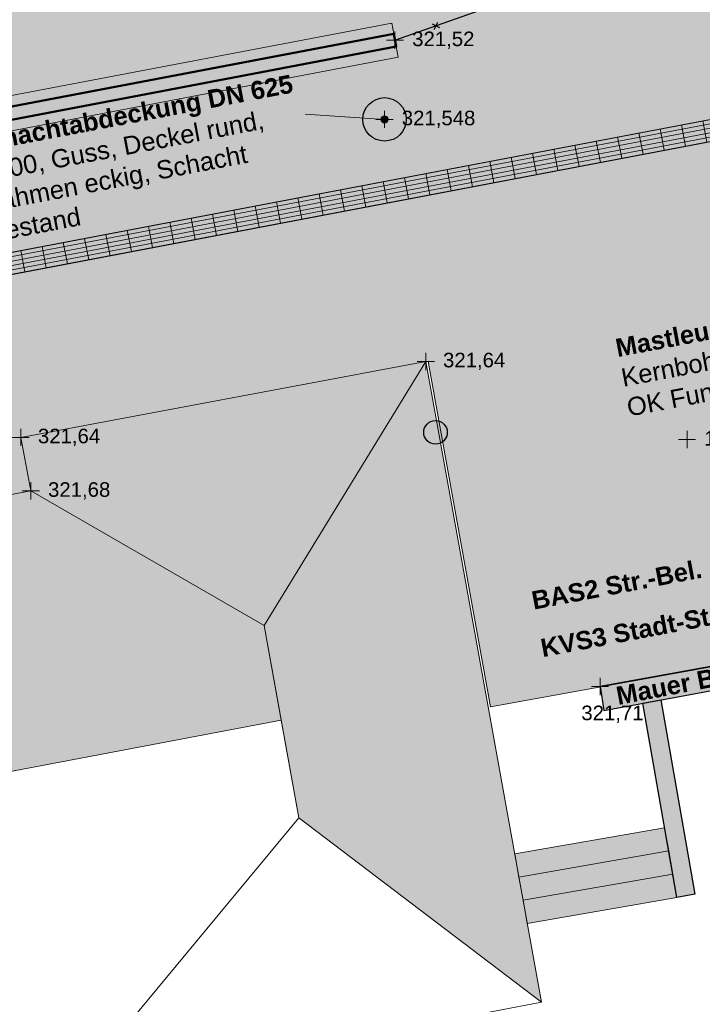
# Model space of a CAD drawing. Header units: metres. Extents: x 3500829 to 3508687, y 5372391 to 5379639.
# Tile 173 of 229: x 3504260 to 3504270, y 5375380 to 5375394. Entities that reach past the tile are written whole.
import ezdxf

# ---------------------------------------------------------------- set-up
doc = ezdxf.new("R2010")
doc.units = ezdxf.units.M
doc.header["$LTSCALE"] = 0.1
doc.linetypes.add('BHM Visierbruch', pattern=[1, 0.00254, -0.99746])
for name, color, linetype in [('0_Elemente', 7, 'Continuous'), ('0_Hochbau', 7, 'Continuous'), ('1_Elemente', 7, 'Continuous'), ('5_Beschriftung', 7, 'Continuous'), ('5_Elemente', 7, 'Continuous'), ('5_Flächen', 7, 'Continuous')]:
    doc.layers.add(name, color=color, linetype=linetype)
doc.styles.add('Arial', font='arial.ttf')
doc.styles.add('Arial (bold)', font='arialbd.ttf')

# ---------------------------------------------------------------- blocks, each defined once
blk = doc.blocks.new('runder_Deckel')
at = {"linetype": 'Continuous', "lineweight": 0, "transparency": 33554687}
h = blk.add_hatch(color=252, dxfattribs=at)
edge = h.paths.add_edge_path()
edge.add_arc((0, 0), 0.4, 0, 360)
at = {"color": 252, "linetype": 'Continuous', "lineweight": 25, "transparency": 33554687}
blk.add_circle((0, 0), 0.4, dxfattribs=at)
blk = doc.blocks.new('*U1157')
at = {"color": 251, "linetype": 'Continuous', "lineweight": 25, "true_color": 0x5b5b5b, "transparency": 33554687}
for p, q in [((5.65, -6.45), (23.672, -0.076)), ((6.165, -6.225), (6.266, -6.274)), ((6.191, -6.3), (6.24, -6.199))]:
    blk.add_line(p, q, dxfattribs=at)
blk = doc.blocks.new('Vermessungspunkt (2D)-21')
at = {"color": 250, "linetype": 'Continuous', "lineweight": 18, "true_color": 0x313131, "transparency": 33554687}
for p, q in [((-0.119, 0), (0.119, 0)), ((0, 0.119), (0, -0.119))]:
    blk.add_line(p, q, dxfattribs=at)
at = {"color": 250, "true_color": 0x313131, "transparency": 33554687, "insert": (-0.258, -0.383), "char_height": 0.2014, "attachment_point": 4, "line_spacing_factor": 0.970891, "style": 'Arial'}
blk.add_mtext('321,71', dxfattribs=at)
at = {"color": 0, "flags": 1}
for tag in ['Vermessungspunkt-Nr', 'Segment-Art', 'Segment-Länge', 'Segment-Winkel', 'Segment-Radius', 'Segment-Innenwinkel', 'Segment-Steigung', 'Segment-Richtung', 'Pfad_ID', 'Beschreibung']:
    blk.add_attdef(tag, (7.988, -15.931), '', height=0.00018, dxfattribs=at)
blk = doc.blocks.new('Vermessungspunkt (2D)-23')
at = {"color": 250, "linetype": 'Continuous', "lineweight": 18, "true_color": 0x313131, "transparency": 33554687}
for p, q in [((-0.119, 0), (0.119, 0)), ((0, 0.119), (0, -0.119))]:
    blk.add_line(p, q, dxfattribs=at)
at = {"color": 250, "true_color": 0x313131, "transparency": 33554687, "insert": (0.238, 0), "char_height": 0.2014, "attachment_point": 4, "line_spacing_factor": 0.970891, "style": 'Arial'}
blk.add_mtext('321,64', dxfattribs=at)
at = {"color": 0, "flags": 1}
for tag in ['Vermessungspunkt-Nr', 'Segment-Art', 'Segment-Länge', 'Segment-Winkel', 'Segment-Radius', 'Segment-Innenwinkel', 'Segment-Steigung', 'Segment-Richtung', 'Pfad_ID', 'Beschreibung']:
    blk.add_attdef(tag, (5.957, -11.052), '', height=0.00018, dxfattribs=at)
blk = doc.blocks.new('Vermessungspunkt (2D)-24')
at = {"color": 250, "linetype": 'Continuous', "lineweight": 18, "true_color": 0x313131, "transparency": 33554687}
for p, q in [((-0.119, 0), (0.119, 0)), ((0, 0.119), (0, -0.119))]:
    blk.add_line(p, q, dxfattribs=at)
at = {"color": 250, "true_color": 0x313131, "transparency": 33554687, "insert": (0.238, 0), "char_height": 0.2014, "attachment_point": 4, "line_spacing_factor": 0.970891, "style": 'Arial'}
blk.add_mtext('321,64', dxfattribs=at)
at = {"color": 0, "flags": 1}
for tag in ['Vermessungspunkt-Nr', 'Segment-Art', 'Segment-Länge', 'Segment-Winkel', 'Segment-Radius', 'Segment-Innenwinkel', 'Segment-Steigung', 'Segment-Richtung', 'Pfad_ID', 'Beschreibung']:
    blk.add_attdef(tag, (0.357, -12.102), '', height=0.00018, dxfattribs=at)
blk = doc.blocks.new('Vermessungspunkt (2D)-25')
at = {"color": 250, "linetype": 'Continuous', "lineweight": 18, "true_color": 0x313131, "transparency": 33554687}
for p, q in [((-0.119, 0), (0.119, 0)), ((0, 0.119), (0, -0.119))]:
    blk.add_line(p, q, dxfattribs=at)
at = {"color": 250, "true_color": 0x313131, "transparency": 33554687, "insert": (0.238, 0), "char_height": 0.2014, "attachment_point": 4, "line_spacing_factor": 0.970891, "style": 'Arial'}
blk.add_mtext('321,68', dxfattribs=at)
at = {"color": 0, "flags": 1}
for tag in ['Vermessungspunkt-Nr', 'Segment-Art', 'Segment-Länge', 'Segment-Winkel', 'Segment-Radius', 'Segment-Innenwinkel', 'Segment-Steigung', 'Segment-Richtung', 'Pfad_ID', 'Beschreibung']:
    blk.add_attdef(tag, (0.497, -12.842), '', height=0.00018, dxfattribs=at)
blk = doc.blocks.new('Vermessungspunkt (2D)-30')
at = {"color": 250, "linetype": 'Continuous', "lineweight": 18, "true_color": 0x313131, "transparency": 33554687}
for p, q in [((-0.119, 0), (0.119, 0)), ((0, 0.119), (0, -0.119))]:
    blk.add_line(p, q, dxfattribs=at)
at = {"color": 250, "true_color": 0x313131, "transparency": 33554687, "insert": (0.238, 0), "char_height": 0.2014, "attachment_point": 4, "line_spacing_factor": 0.970891, "style": 'Arial'}
blk.add_mtext('321,52', dxfattribs=at)
at = {"color": 0, "flags": 1}
for tag in ['Vermessungspunkt-Nr', 'Segment-Art', 'Segment-Länge', 'Segment-Winkel', 'Segment-Radius', 'Segment-Innenwinkel', 'Segment-Steigung', 'Segment-Richtung', 'Pfad_ID', 'Beschreibung']:
    blk.add_attdef(tag, (5.531, -6.612), '', height=0.00018, dxfattribs=at)
blk = doc.blocks.new('Vermessungspunkt (2D)-106')
at = {"color": 250, "linetype": 'Continuous', "lineweight": 18, "true_color": 0x313131, "transparency": 33554687}
for p, q in [((-0.119, 0), (0.119, 0)), ((0, 0.119), (0, -0.119))]:
    blk.add_line(p, q, dxfattribs=at)
at = {"color": 250, "true_color": 0x313131, "transparency": 33554687, "insert": (0.238, 0), "char_height": 0.2014, "attachment_point": 4, "line_spacing_factor": 0.970891, "style": 'Arial'}
blk.add_mtext('321,548', dxfattribs=at)
at = {"color": 0, "flags": 1}
for tag in ['Vermessungspunkt-Nr', 'Segment-Art', 'Segment-Länge', 'Segment-Winkel', 'Segment-Radius', 'Segment-Innenwinkel', 'Segment-Steigung', 'Segment-Richtung', 'Pfad_ID', 'Beschreibung']:
    blk.add_attdef(tag, (5.387, -7.706), '', height=0.00018, dxfattribs=at)
blk = doc.blocks.new('Vermessungspunkt (2D)-145')
at = {"color": 250, "linetype": 'Continuous', "lineweight": 18, "true_color": 0x313131, "transparency": 33554687}
for p, q in [((-0.119, 0), (0.119, 0)), ((0, 0.119), (0, -0.119))]:
    blk.add_line(p, q, dxfattribs=at)
at = {"color": 250, "true_color": 0x313131, "transparency": 33554687, "insert": (0.238, 0), "char_height": 0.2014, "attachment_point": 4, "line_spacing_factor": 0.970891, "style": 'Arial'}
blk.add_mtext('176,27', dxfattribs=at)
at = {"color": 0, "flags": 1}
for tag in ['Vermessungspunkt-Nr', 'Segment-Art', 'Segment-Länge', 'Segment-Winkel', 'Segment-Radius', 'Segment-Innenwinkel', 'Segment-Steigung', 'Segment-Richtung', 'Pfad_ID', 'Beschreibung']:
    blk.add_attdef(tag, (9.568, -12.133), '', height=0.00018, dxfattribs=at)

msp = doc.modelspace()

# ---------------------------------------------------------------- hatches: boundary and pattern name
at = {"layer": '0_Elemente', "linetype": 'Continuous', "lineweight": 0, "true_color": 0xd8d6cf, "transparency": 33554687}
for points in [[(3504268.329, 5375384.283), (3504271.243, 5375384.822), (3504271.183, 5375385.141), (3504268.278, 5375384.615)], [(3504268.871, 5375384.386), (3504269.121, 5375384.43), (3504269.59, 5375381.745), (3504269.34, 5375381.701)]]:
    msp.add_hatch(color=254, dxfattribs=at).paths.add_polyline_path(points)
at = {"layer": '5_Beschriftung', "linetype": 'Continuous', "lineweight": 0, "true_color": 0x2d2d2d, "transparency": 33554687}
h = msp.add_hatch(color=250, dxfattribs=at)
edge = h.paths.add_edge_path()
edge.add_arc((3504265.3, 5375392.456), 0.05, 0, 360)
at = {"layer": '5_Elemente', "linetype": 'Continuous', "lineweight": 0, "true_color": 0xd2d2d2, "transparency": 33554687}
msp.add_hatch(color=254, dxfattribs=at).paths.add_polyline_path([(3504252.69, 5375391.032), (3504252.656, 5375391.209), (3504265.427, 5375393.639), (3504265.461, 5375393.462)])
at = {"layer": '5_Flächen', "linetype": 'Continuous', "lineweight": 0, "true_color": 0xf5f4f3, "transparency": 33554687}
h = msp.add_hatch(color=7, dxfattribs=at)
edge = h.paths.add_edge_path()
edge.add_line((3504282.756, 5375399.924), (3504266.652, 5375399.924))
edge.add_line((3504266.652, 5375399.924), (3504265.191, 5375406.38))
edge.add_line((3504265.191, 5375406.38), (3504276.836, 5375406.837))
edge.add_line((3504276.836, 5375406.837), (3504279.286, 5375411.302))
edge.add_line((3504279.286, 5375411.302), (3504278.253, 5375411.437))
edge.add_line((3504278.253, 5375411.437), (3504278.261, 5375411.219))
edge.add_line((3504278.261, 5375411.219), (3504257.274, 5375410.472))
edge.add_arc((3504257.299, 5375409.772), 0.7, 92.0395, 157.0395)
edge.add_line((3504256.654, 5375410.045), (3504255.874, 5375408.204))
edge.add_arc((3504255.137, 5375408.516), 0.8, 297.0396, 337.0395, ccw=False)
edge.add_arc((3504254.455, 5375409.852), 2.3, 274.2841, 297.0395, ccw=False)
edge.add_line((3504254.627, 5375407.558), (3504233.983, 5375406.012))
edge.add_line((3504233.983, 5375406.012), (3504231.979, 5375405.862))
edge.add_line((3504231.979, 5375405.862), (3504231.968, 5375406.011))
edge.add_line((3504231.968, 5375406.011), (3504231.469, 5375405.974))
edge.add_arc((3504231.532, 5375405.127), 0.85, 94.2156, 134.3809)
edge.add_line((3504230.937, 5375405.734), (3504228.201, 5375403.057))
edge.add_arc((3504227.397, 5375403.879), 1.15, 268.5443, 314.3809, ccw=False)
edge.add_line((3504227.368, 5375402.729), (3504226.868, 5375402.742))
edge.add_line((3504226.868, 5375402.742), (3504226.864, 5375402.592))
edge.add_line((3504226.864, 5375402.592), (3504204.871, 5375403.151))
edge.add_line((3504204.871, 5375403.151), (3504202.872, 5375403.202))
edge.add_line((3504202.872, 5375403.202), (3504205.708, 5375388.296))
edge.add_line((3504205.708, 5375388.296), (3504231.296, 5375393.165))
edge.add_line((3504231.296, 5375393.165), (3504232.773, 5375385.404))
edge.add_line((3504232.773, 5375385.404), (3504233.621, 5375384.542))
edge.add_line((3504233.621, 5375384.542), (3504238.928, 5375385.572))
edge.add_line((3504238.928, 5375385.572), (3504239.532, 5375382.259))
edge.add_line((3504239.532, 5375382.259), (3504246.505, 5375383.592))
edge.add_line((3504246.505, 5375383.592), (3504246.172, 5375385.399))
edge.add_line((3504246.172, 5375385.399), (3504251.852, 5375386.469))
edge.add_line((3504251.852, 5375386.469), (3504251.982, 5375385.729))
edge.add_line((3504251.982, 5375385.729), (3504260.442, 5375387.319))
edge.add_line((3504260.442, 5375387.319), (3504260.302, 5375388.059))
edge.add_line((3504260.302, 5375388.059), (3504265.902, 5375389.109))
edge.add_line((3504265.902, 5375389.109), (3504266.764, 5375384.334))
edge.add_line((3504266.764, 5375384.334), (3504271.215, 5375385.14))
edge.add_line((3504271.215, 5375385.14), (3504271.172, 5375385.369))
edge.add_line((3504271.172, 5375385.369), (3504274.413, 5375385.985))
edge.add_line((3504274.413, 5375385.985), (3504274.198, 5375387.115))
edge.add_line((3504274.198, 5375387.115), (3504288.161, 5375389.768))
edge.add_line((3504288.161, 5375389.768), (3504287.575, 5375392.864))
edge.add_line((3504287.575, 5375392.864), (3504309.461, 5375397.01))
edge.add_line((3504309.461, 5375397.01), (3504310.262, 5375392.796))
edge.add_line((3504310.262, 5375392.796), (3504316.476, 5375393.988))
edge.add_line((3504316.476, 5375393.988), (3504315.356, 5375399.944))
edge.add_line((3504315.356, 5375399.944), (3504319.102, 5375400.649))
edge.add_line((3504319.102, 5375400.649), (3504321.042, 5375401.019))
edge.add_line((3504321.042, 5375401.019), (3504320.445, 5375404.234))
edge.add_line((3504320.445, 5375404.234), (3504304.62, 5375401.205))
edge.add_line((3504304.62, 5375401.205), (3504302.061, 5375405.063))
edge.add_line((3504302.061, 5375405.063), (3504296.897, 5375401.632))
edge.add_line((3504296.897, 5375401.632), (3504292.708, 5375403.273))
edge.add_line((3504292.708, 5375403.273), (3504282.756, 5375399.924))
at = {"layer": '5_Flächen', "linetype": 'Continuous', "lineweight": 9, "true_color": 0xdddddd, "transparency": 33554687}
h = msp.add_hatch(dxfattribs=at)
h.set_pattern_fill('Pflaster klein', color=254, angle=101.2714, style=0, pattern_type=2)
h.set_pattern_definition([(191.2714, (3504260.2785, 5375396.7206), (-0.3958, 1.98594), [0.15, -1.575]), (191.2714, (3504260.2492, 5375396.8677), (-0.3958, 1.98594), [0.15, -1.575]), (191.2714, (3504260.3224, 5375396.5), (-0.3958, 1.98594), [0.15, -1.575]), (191.2714, (3504260.1905, 5375397.162), (-0.3958, 1.98594), [0.15, -1.575]), (191.2714, (3504260.1465, 5375397.3826), (-0.3958, 1.98594), [0.15, -1.575]), (191.2714, (3504260.1172, 5375397.5297), (-0.3958, 1.98594), [0.15, -1.575]), (191.2714, (3504260.0586, 5375397.824), (-0.3958, 1.98594), [0.15, -1.575]), (191.2714, (3504260.0146, 5375398.0446), (-0.3958, 1.98594), [0.15, -1.575]), (191.2714, (3504259.9853, 5375398.1917), (-0.3958, 1.98594), [0.15, -1.575]), (191.2714, (3504260.4405, 5375397.0588), (-0.3958, 1.98594), [0.225, -1.5]), (191.2714, (3504260.3819, 5375397.353), (-0.3958, 1.98594), [0.225, -1.5]), (191.2714, (3504260.5578, 5375396.4704), (-0.3958, 1.98594), [0.225, -1.5]), (191.2714, (3504260.5138, 5375396.691), (-0.3958, 1.98594), [0.225, -1.5]), (191.2714, (3504260.4845, 5375396.8381), (-0.3958, 1.98594), [0.225, -1.5]), (191.2714, (3504260.3525, 5375397.5001), (-0.3958, 1.98594), [0.225, -1.5]), (191.2714, (3504260.294, 5375397.7943), (-0.3958, 1.98594), [0.225, -1.5]), (191.2714, (3504260.2206, 5375398.162), (-0.3958, 1.98594), [0.225, -1.5]), (191.2714, (3504260.25, 5375398.015), (-0.3958, 1.98594), [0.225, -1.5]), (191.2714, (3504260.9844, 5375396.6319), (-0.3958, 1.98594), [0.15, -1.575]), (191.2714, (3504260.9258, 5375396.926), (-0.3958, 1.98594), [0.15, -1.575]), (191.2714, (3504260.8818, 5375397.1467), (-0.3958, 1.98594), [0.15, -1.575]), (191.2714, (3504260.8525, 5375397.2939), (-0.3958, 1.98594), [0.15, -1.575]), (191.2714, (3504260.7939, 5375397.588), (-0.3958, 1.98594), [0.15, -1.575]), (191.2714, (3504260.7499, 5375397.8087), (-0.3958, 1.98594), [0.15, -1.575]), (191.2714, (3504260.7206, 5375397.9558), (-0.3958, 1.98594), [0.15, -1.575]), (191.2714, (3504260.662, 5375398.25), (-0.3958, 1.98594), [0.15, -1.575]), (191.2714, (3504260.618, 5375398.4707), (-0.3958, 1.98594), [0.15, -1.575]), (191.2714, (3504261.1462, 5375396.5876), (-0.3958, 1.98594), [0.15, -1.575]), (191.2714, (3504261.1169, 5375396.7347), (-0.3958, 1.98594), [0.15, -1.575]), (191.2714, (3504261.0582, 5375397.029), (-0.3958, 1.98594), [0.15, -1.575]), (191.2714, (3504261.0143, 5375397.2496), (-0.3958, 1.98594), [0.15, -1.575]), (191.2714, (3504260.9703, 5375397.4703), (-0.3958, 1.98594), [0.15, -1.575]), (191.2714, (3504260.7797, 5375398.4265), (-0.3958, 1.98594), [0.15, -1.575]), (191.2714, (3504260.9116, 5375397.7645), (-0.3958, 1.98594), [0.15, -1.575]), (191.2714, (3504260.8823, 5375397.9116), (-0.3958, 1.98594), [0.15, -1.575]), (191.2714, (3504260.8384, 5375398.1323), (-0.3958, 1.98594), [0.15, -1.575]), (191.2714, (3504261.3229, 5375396.8523), (-0.3958, 1.98594), [0.225, -1.5]), (191.2714, (3504261.2936, 5375396.9994), (-0.3958, 1.98594), [0.225, -1.5]), (191.2714, (3504261.2496, 5375397.22), (-0.3958, 1.98594), [0.225, -1.5]), (191.2714, (3504261.1616, 5375397.6614), (-0.3958, 1.98594), [0.225, -1.5]), (191.2714, (3504261.1177, 5375397.882), (-0.3958, 1.98594), [0.225, -1.5]), (191.2714, (3504261.2203, 5375397.3671), (-0.3958, 1.98594), [0.225, -1.5]), (191.2714, (3504261.0883, 5375398.0291), (-0.3958, 1.98594), [0.225, -1.5]), (191.2714, (3504261.0297, 5375398.3233), (-0.3958, 1.98594), [0.225, -1.5]), (191.2714, (3504260.9857, 5375398.544), (-0.3958, 1.98594), [0.225, -1.5]), (191.2714, (3504261.5585, 5375397.2051), (-0.3958, 1.98594), [0.3, -1.425]), (191.2714, (3504261.6024, 5375396.9845), (-0.3958, 1.98594), [0.3, -1.425]), (191.2714, (3504261.4998, 5375397.4993), (-0.3958, 1.98594), [0.3, -1.425]), (191.2714, (3504261.6318, 5375396.8374), (-0.3958, 1.98594), [0.3, -1.425]), (191.2714, (3504261.4705, 5375397.6464), (-0.3958, 1.98594), [0.3, -1.425]), (191.2714, (3504261.4265, 5375397.8671), (-0.3958, 1.98594), [0.3, -1.425]), (191.2714, (3504261.3679, 5375398.1613), (-0.3958, 1.98594), [0.3, -1.425]), (191.2714, (3504261.3386, 5375398.3084), (-0.3958, 1.98594), [0.3, -1.425]), (191.2714, (3504261.2946, 5375398.529), (-0.3958, 1.98594), [0.3, -1.425]), (191.2714, (3504261.5446, 5375398.426), (-0.3958, 1.98594), [0.225, -1.5]), (191.2714, (3504261.8817, 5375396.7342), (-0.3958, 1.98594), [0.225, -1.5]), (191.2714, (3504261.8378, 5375396.9549), (-0.3958, 1.98594), [0.225, -1.5]), (191.2714, (3504261.8084, 5375397.102), (-0.3958, 1.98594), [0.225, -1.5]), (191.2714, (3504261.7498, 5375397.3962), (-0.3958, 1.98594), [0.225, -1.5]), (191.2714, (3504261.7058, 5375397.6169), (-0.3958, 1.98594), [0.225, -1.5]), (191.2714, (3504261.6765, 5375397.764), (-0.3958, 1.98594), [0.225, -1.5]), (191.2714, (3504261.6179, 5375398.0582), (-0.3958, 1.98594), [0.225, -1.5]), (191.2714, (3504261.5739, 5375398.2789), (-0.3958, 1.98594), [0.225, -1.5]), (191.2714, (3504260.8227, 5375396.6761), (-0.3958, 1.98594), [0.3, -1.425]), (191.2714, (3504260.5295, 5375398.1472), (-0.3958, 1.98594), [0.3, -1.425]), (191.2714, (3504260.5588, 5375398), (-0.3958, 1.98594), [0.3, -1.425]), (191.2714, (3504260.7494, 5375397.0439), (-0.3958, 1.98594), [0.3, -1.425]), (191.2714, (3504260.7933, 5375396.8232), (-0.3958, 1.98594), [0.3, -1.425]), (191.2714, (3504260.6907, 5375397.338), (-0.3958, 1.98594), [0.3, -1.425]), (191.2714, (3504260.6174, 5375397.7059), (-0.3958, 1.98594), [0.3, -1.425]), (191.2714, (3504260.6614, 5375397.4852), (-0.3958, 1.98594), [0.3, -1.425]), (101.2714, (3504260.19, 5375396.397), (-1.69173, -0.33716), []), (101.2714, (3504260.3371, 5375396.4264), (-1.69173, -0.33716), []), (101.2714, (3504260.5578, 5375396.4704), (-1.69173, -0.33716), []), (101.2714, (3504260.852, 5375396.529), (-1.69173, -0.33716), []), (101.2714, (3504260.9991, 5375396.5583), (-1.69173, -0.33716), []), (101.2714, (3504261.1462, 5375396.5876), (-1.69173, -0.33716), []), (101.2714, (3504261.3669, 5375396.6316), (-1.69173, -0.33716), []), (101.2714, (3504261.661, 5375396.6903), (-1.69173, -0.33716), []), (191.2714, (3504260.4855, 5375398.3678), (-0.3958, 1.98594), [0.3, -1.425])])
edge = h.paths.add_edge_path()
edge.add_line((3504282.756, 5375399.924), (3504266.652, 5375399.924))
edge.add_line((3504266.652, 5375399.924), (3504265.191, 5375406.38))
edge.add_line((3504265.191, 5375406.38), (3504276.836, 5375406.837))
edge.add_line((3504276.836, 5375406.837), (3504279.286, 5375411.302))
edge.add_line((3504279.286, 5375411.302), (3504278.253, 5375411.437))
edge.add_line((3504278.253, 5375411.437), (3504278.261, 5375411.219))
edge.add_line((3504278.261, 5375411.219), (3504257.274, 5375410.472))
edge.add_arc((3504257.299, 5375409.772), 0.7, 92.0395, 157.0395)
edge.add_line((3504256.654, 5375410.045), (3504255.874, 5375408.204))
edge.add_arc((3504255.137, 5375408.516), 0.8, 297.0396, 337.0395, ccw=False)
edge.add_arc((3504254.455, 5375409.852), 2.3, 274.2841, 297.0395, ccw=False)
edge.add_line((3504254.627, 5375407.558), (3504233.983, 5375406.012))
edge.add_line((3504233.983, 5375406.012), (3504231.979, 5375405.862))
edge.add_line((3504231.979, 5375405.862), (3504231.968, 5375406.011))
edge.add_line((3504231.968, 5375406.011), (3504231.469, 5375405.974))
edge.add_arc((3504231.532, 5375405.127), 0.85, 94.2156, 134.3809)
edge.add_line((3504230.937, 5375405.734), (3504228.201, 5375403.057))
edge.add_arc((3504227.397, 5375403.879), 1.15, 268.5443, 314.3809, ccw=False)
edge.add_line((3504227.368, 5375402.729), (3504226.868, 5375402.742))
edge.add_line((3504226.868, 5375402.742), (3504226.864, 5375402.592))
edge.add_line((3504226.864, 5375402.592), (3504204.871, 5375403.151))
edge.add_line((3504204.871, 5375403.151), (3504202.872, 5375403.202))
edge.add_line((3504202.872, 5375403.202), (3504205.708, 5375388.296))
edge.add_line((3504205.708, 5375388.296), (3504231.296, 5375393.165))
edge.add_line((3504231.296, 5375393.165), (3504232.773, 5375385.404))
edge.add_line((3504232.773, 5375385.404), (3504233.621, 5375384.542))
edge.add_line((3504233.621, 5375384.542), (3504238.928, 5375385.572))
edge.add_line((3504238.928, 5375385.572), (3504239.532, 5375382.259))
edge.add_line((3504239.532, 5375382.259), (3504246.505, 5375383.592))
edge.add_line((3504246.505, 5375383.592), (3504246.172, 5375385.399))
edge.add_line((3504246.172, 5375385.399), (3504251.852, 5375386.469))
edge.add_line((3504251.852, 5375386.469), (3504251.982, 5375385.729))
edge.add_line((3504251.982, 5375385.729), (3504260.442, 5375387.319))
edge.add_line((3504260.442, 5375387.319), (3504260.302, 5375388.059))
edge.add_line((3504260.302, 5375388.059), (3504265.902, 5375389.109))
edge.add_line((3504265.902, 5375389.109), (3504266.764, 5375384.334))
edge.add_line((3504266.764, 5375384.334), (3504271.215, 5375385.14))
edge.add_line((3504271.215, 5375385.14), (3504271.172, 5375385.369))
edge.add_line((3504271.172, 5375385.369), (3504274.413, 5375385.985))
edge.add_line((3504274.413, 5375385.985), (3504274.198, 5375387.115))
edge.add_line((3504274.198, 5375387.115), (3504288.161, 5375389.768))
edge.add_line((3504288.161, 5375389.768), (3504287.575, 5375392.864))
edge.add_line((3504287.575, 5375392.864), (3504309.461, 5375397.01))
edge.add_line((3504309.461, 5375397.01), (3504310.262, 5375392.796))
edge.add_line((3504310.262, 5375392.796), (3504316.476, 5375393.988))
edge.add_line((3504316.476, 5375393.988), (3504315.356, 5375399.944))
edge.add_line((3504315.356, 5375399.944), (3504319.102, 5375400.649))
edge.add_line((3504319.102, 5375400.649), (3504321.042, 5375401.019))
edge.add_line((3504321.042, 5375401.019), (3504320.445, 5375404.234))
edge.add_line((3504320.445, 5375404.234), (3504304.62, 5375401.205))
edge.add_line((3504304.62, 5375401.205), (3504302.061, 5375405.063))
edge.add_line((3504302.061, 5375405.063), (3504296.897, 5375401.632))
edge.add_line((3504296.897, 5375401.632), (3504292.708, 5375403.273))
edge.add_line((3504292.708, 5375403.273), (3504282.756, 5375399.924))
at = {"layer": '5_Flächen', "linetype": 'Continuous', "lineweight": 0, "true_color": 0x959595, "transparency": 33554687}
msp.add_hatch(color=252, dxfattribs=at).paths.add_polyline_path([(3504288.71, 5375396.054), (3504288.766, 5375395.759), (3504233.457, 5375385.234), (3504233.401, 5375385.529)])
at = {"layer": '5_Flächen', "linetype": 'Continuous', "lineweight": 13, "true_color": 0xd2d2d2, "transparency": 33554687}
h = msp.add_hatch(dxfattribs=at)
h.set_pattern_fill('Rillenplatten-33', color=254, style=0, pattern_type=2)
h.set_pattern_definition([(-169.22602, (3504160.65693, 5375371.6865), (-0.05608056, 0.2947117), [])])
h.paths.add_polyline_path([(3504288.71, 5375396.054), (3504288.766, 5375395.759), (3504233.457, 5375385.234), (3504233.401, 5375385.529)])
at = {"layer": '5_Flächen', "linetype": 'Continuous', "lineweight": 9, "true_color": 0xd2d2d2, "transparency": 33554687}
h = msp.add_hatch(dxfattribs=at)
h.set_pattern_fill('Rillenplatten-34', color=254, style=0, pattern_type=2)
h.set_pattern_definition([(-169.22602, (3504160.6457, 5375371.74544), (-0.05608056, 0.2947117), []), (-169.22602, (3504160.6345, 5375371.80438), (-0.05608056, 0.2947117), []), (-169.22602, (3504160.62328, 5375371.86333), (-0.05608056, 0.2947117), []), (-169.22602, (3504160.61206, 5375371.92227), (-0.05608056, 0.2947117), [])])
h.paths.add_polyline_path([(3504288.71, 5375396.054), (3504288.766, 5375395.759), (3504233.457, 5375385.234), (3504233.401, 5375385.529)])
at = {"layer": '5_Flächen', "linetype": 'Continuous', "lineweight": 13, "true_color": 0x828282, "transparency": 33554687}
h = msp.add_hatch(dxfattribs=at)
h.set_pattern_fill('Rillenplatten-35', color=8, style=0, pattern_type=2)
h.set_pattern_definition([(100.77398, (3504160.65693, 5375371.6865), (-0.2947117, -0.05608056), [])])
h.paths.add_polyline_path([(3504288.71, 5375396.054), (3504288.766, 5375395.759), (3504233.457, 5375385.234), (3504233.401, 5375385.529)])
at = {"layer": '5_Flächen', "linetype": 'Continuous', "lineweight": 0, "true_color": 0xeceae8, "transparency": 33554687}
for points in [[(3504265.399, 5375393.786), (3504265.427, 5375393.639), (3504252.656, 5375391.209), (3504252.628, 5375391.356)], [(3504265.461, 5375393.462), (3504265.489, 5375393.315), (3504252.718, 5375390.884), (3504252.69, 5375391.032)]]:
    msp.add_hatch(color=254, dxfattribs=at).paths.add_polyline_path(points)

# ---------------------------------------------------------------- linework, layer by layer
at = {"layer": '0_Elemente', "color": 251, "linetype": 'Continuous', "lineweight": 25, "true_color": 0x646464, "transparency": 33554687, "flags": 128}
for points in [[(3504268.329, 5375384.283), (3504271.243, 5375384.822), (3504271.183, 5375385.141), (3504268.278, 5375384.615)], [(3504268.871, 5375384.386), (3504269.121, 5375384.43), (3504269.59, 5375381.745), (3504269.34, 5375381.701)]]:
    msp.add_lwpolyline(points, close=True, dxfattribs=at)
at = {"layer": '5_Beschriftung', "color": 7, "linetype": 'BHM Visierbruch', "lineweight": 18, "transparency": 33554687}
msp.add_line((3504265.444, 5375393.55), (3504283.466, 5375399.924), dxfattribs=at)
at = {"layer": '5_Beschriftung', "color": 250, "linetype": 'Continuous', "lineweight": 18, "true_color": 0x2d2d2d, "transparency": 33554687}
msp.add_line((3504265.3, 5375392.456), (3504264.202, 5375392.528), dxfattribs=at)
msp.add_circle((3504265.3, 5375392.456), 0.05, dxfattribs=at)
at = {"layer": '5_Elemente', "color": 8, "linetype": 'Continuous', "lineweight": 50, "true_color": 0x797979, "transparency": 33554687, "flags": 128}
msp.add_lwpolyline([(3504252.69, 5375391.032), (3504252.656, 5375391.209), (3504265.427, 5375393.639), (3504265.461, 5375393.462)], close=True, dxfattribs=at)
at = {"layer": '5_Flächen', "color": 254, "linetype": 'Continuous', "lineweight": 13, "true_color": 0xdddddd, "transparency": 33554687, "flags": 128}
msp.add_lwpolyline([(3504288.71, 5375396.054), (3504288.766, 5375395.759), (3504233.457, 5375385.234), (3504233.401, 5375385.529)], close=True, dxfattribs=at)
at = {"layer": '5_Flächen', "color": 254, "linetype": 'Continuous', "lineweight": 9, "true_color": 0xd1cdc9, "transparency": 33554687, "flags": 128}
for points in [[(3504265.399, 5375393.786), (3504265.427, 5375393.639), (3504252.656, 5375391.209), (3504252.628, 5375391.356)], [(3504265.461, 5375393.462), (3504265.489, 5375393.315), (3504252.718, 5375390.884), (3504252.69, 5375391.032)]]:
    msp.add_lwpolyline(points, close=True, dxfattribs=at)
at = {"layer": '5_Flächen', "color": 254, "linetype": 'Continuous', "lineweight": 13, "true_color": 0xe8e6dd, "transparency": 33554687, "flags": 128}
msp.add_lwpolyline([(3504205.708, 5375388.296), (3504231.296, 5375393.165), (3504232.773, 5375385.404), (3504233.621, 5375384.542), (3504238.928, 5375385.572), (3504239.532, 5375382.259), (3504246.505, 5375383.592), (3504246.172, 5375385.399), (3504251.852, 5375386.469), (3504251.982, 5375385.729), (3504260.442, 5375387.319), (3504260.302, 5375388.059), (3504265.902, 5375389.109), (3504266.764, 5375384.334), (3504271.215, 5375385.14), (3504271.172, 5375385.369), (3504274.413, 5375385.985), (3504274.198, 5375387.115), (3504288.161, 5375389.768)], dxfattribs=at)

# ---------------------------------------------------------------- block references
at = {"layer": '5_Beschriftung', "color": 250, "true_color": 0x313131, "transparency": 33554687}
for name, p in [('Vermessungspunkt (2D)-30', (3504265.444, 5375393.55, 321.52)), ('Vermessungspunkt (2D)-106', (3504265.3, 5375392.456, 321.548)), ('Vermessungspunkt (2D)-145', (3504269.481, 5375388.029, 176.27)), ('Vermessungspunkt (2D)-21', (3504268.278, 5375384.615, 321.71))]:
    msp.add_blockref(name, p, dxfattribs=at)
at = {"layer": '5_Elemente', "color": 7, "transparency": 33554687}
msp.add_blockref('*U1157', (3504259.794, 5375400), dxfattribs=at)
at = {"layer": '5_Elemente', "color": 250, "true_color": 0x333333, "transparency": 33554687, "xscale": 0.75, "yscale": 0.75, "zscale": 0.75}
msp.add_blockref('runder_Deckel', (3504265.3, 5375392.456), dxfattribs=at)

# ---------------------------------------------------------------- texts
at = {"layer": '5_Beschriftung', "color": 250, "true_color": 0x2d2d2d, "transparency": 33554687, "char_height": 0.25172, "attachment_point": 1, "rotation": 10.77, "line_spacing_factor": 0.996218, "style": 'Arial (bold)'}
for s, insert, width in [('Schachtabdeckung DN 625{\\fArial|b0|i0|c0|p0;\\PD400, Guss, Deckel rund, Rahmen eckig, Schacht Bestand}', (3504259.569, 5375392.234), 4.60636), ('Mastleuchte EP05 F1\\P{\\fArial|b0|i0|c0|p0;Kernbohrung im Pflaster }{\\fArial|b0|i0|c0|p0;Ø xx mm\\POK Fundament 321,358}', (3504268.474, 5375389.416), 5.49858)]:
    msp.add_mtext(s, dxfattribs=dict(at, insert=insert, width=width))
at = {"layer": '5_Beschriftung', "color": 7, "transparency": 33554687, "insert": (3504268.483, 5375384.607), "char_height": 0.25172, "attachment_point": 1, "rotation": 10.7728, "line_spacing_factor": 0.996218, "style": 'Arial (bold)'}
msp.add_mtext('Mauer Bestand', dxfattribs=at)

# ---------------------------------------------------------------- next in the draw order: wipeouts: each hides what was drawn before it
at = {"color": 255, "linetype": 'Continuous', "lineweight": 13, "transparency": 33554687}
msp.add_wipeout([(3504247.83, 5375376.49), (3504246.14, 5375385.4), (3504251.82, 5375386.47), (3504251.95, 5375385.73), (3504260.41, 5375387.32), (3504260.27, 5375388.06), (3504265.87, 5375389.11), (3504267.47, 5375380.25), (3504261.87, 5375379.18), (3504261.73, 5375379.92), (3504253.29, 5375378.3), (3504253.43, 5375377.56)], dxfattribs=at).dxf.layer = '0_Hochbau'

# ---------------------------------------------------------------- next in the draw order: hatches: boundary and pattern name
at = {"layer": '0_Hochbau', "linetype": 'Continuous', "lineweight": 0, "true_color": 0xe9e9e9, "transparency": 33554687}
msp.add_hatch(color=254, dxfattribs=at).paths.add_polyline_path([(3504260.41, 5375387.32), (3504263.634, 5375385.459), (3504265.87, 5375389.11), (3504260.27, 5375388.06)])
at = {"layer": '1_Elemente', "linetype": 'Continuous', "lineweight": 0, "true_color": 0xdadada, "transparency": 33554687}
h = msp.add_hatch(color=254, dxfattribs=at)
edge = h.paths.add_edge_path()
edge.add_arc((3504266.004, 5375388.129), 0.163, 0, 360)

# ---------------------------------------------------------------- next in the draw order: linework, layer by layer
at = {"layer": '0_Hochbau', "color": 251, "linetype": 'Continuous', "lineweight": 13, "true_color": 0x555555, "transparency": 33554687, "flags": 128}
msp.add_lwpolyline([(3504247.83, 5375376.49), (3504246.14, 5375385.4), (3504251.82, 5375386.47), (3504251.95, 5375385.73), (3504260.41, 5375387.32), (3504260.27, 5375388.06), (3504265.87, 5375389.11), (3504267.47, 5375380.25), (3504261.87, 5375379.18), (3504261.73, 5375379.92), (3504253.29, 5375378.3), (3504253.43, 5375377.56)], close=True, dxfattribs=at)
at = {"layer": '0_Hochbau', "color": 8, "linetype": 'Continuous', "lineweight": 13, "true_color": 0x777777, "transparency": 33554687, "flags": 128}
msp.add_lwpolyline([(3504260.41, 5375387.32), (3504263.634, 5375385.459), (3504265.87, 5375389.11), (3504260.27, 5375388.06)], close=True, dxfattribs=at)
at = {"layer": '1_Elemente', "color": 251, "linetype": 'Continuous', "lineweight": 25, "true_color": 0x646464, "transparency": 33554687}
msp.add_circle((3504266.004, 5375388.129), 0.163, dxfattribs=at)

# ---------------------------------------------------------------- next in the draw order: block references
at = {"layer": '5_Beschriftung', "color": 250, "true_color": 0x313131, "transparency": 33554687}
for name, p in [('Vermessungspunkt (2D)-23', (3504265.87, 5375389.11, 321.64)), ('Vermessungspunkt (2D)-24', (3504260.27, 5375388.06, 321.64)), ('Vermessungspunkt (2D)-25', (3504260.41, 5375387.32, 321.68))]:
    msp.add_blockref(name, p, dxfattribs=at)

# ---------------------------------------------------------------- next in the draw order: texts
at = {"layer": '5_Beschriftung', "color": 250, "true_color": 0x2d2d2d, "transparency": 33554687, "char_height": 0.25172, "width": 5.57226, "attachment_point": 1, "rotation": 10.77, "line_spacing_factor": 0.996218, "style": 'Arial (bold)'}
for s, insert in [('BAS2 Str.-Bel.', (3504267.314, 5375385.925)), ('KVS3 Stadt-Strom', (3504267.439, 5375385.268))]:
    msp.add_mtext(s, dxfattribs=dict(at, insert=insert))

# ---------------------------------------------------------------- next in the draw order: wipeouts: each hides what was drawn before it
at = {"color": 255, "linetype": 'Continuous', "lineweight": 13, "transparency": 33554687}
msp.add_wipeout([(3504250.043, 5375380.194), (3504253.29, 5375378.3), (3504261.73, 5375379.92), (3504264.114, 5375382.8), (3504263.87, 5375384.149), (3504249.805, 5375381.48)], dxfattribs=at).dxf.layer = '0_Hochbau'

# ---------------------------------------------------------------- next in the draw order: linework, layer by layer
at = {"layer": '0_Hochbau', "color": 8, "linetype": 'Continuous', "lineweight": 13, "true_color": 0x777777, "transparency": 33554687, "flags": 128}
msp.add_lwpolyline([(3504250.043, 5375380.194), (3504253.29, 5375378.3), (3504261.73, 5375379.92), (3504264.114, 5375382.8), (3504263.87, 5375384.149), (3504249.805, 5375381.48)], close=True, dxfattribs=at)

# ---------------------------------------------------------------- next in the draw order: wipeouts: each hides what was drawn before it
at = {"color": 255, "linetype": 'Continuous', "lineweight": 13, "transparency": 33554687}
msp.add_wipeout([(3504261.87, 5375379.18), (3504267.47, 5375380.25), (3504264.114, 5375382.8), (3504261.73, 5375379.92)], dxfattribs=at).dxf.layer = '0_Hochbau'

# ---------------------------------------------------------------- next in the draw order: hatches: boundary and pattern name
at = {"layer": '0_Elemente', "linetype": 'Continuous', "lineweight": 0, "true_color": 0xdadada, "transparency": 33554687}
for points in [[(3504269.171, 5375382.664), (3504269.228, 5375382.343), (3504267.156, 5375381.982), (3504267.1, 5375382.303)], [(3504269.228, 5375382.343), (3504269.284, 5375382.022), (3504267.214, 5375381.661), (3504267.158, 5375381.982)], [(3504269.284, 5375382.022), (3504269.34, 5375381.701), (3504267.272, 5375381.34), (3504267.216, 5375381.661)]]:
    msp.add_hatch(color=254, dxfattribs=at).paths.add_polyline_path(points)
at = {"layer": '0_Hochbau', "linetype": 'Continuous', "lineweight": 0, "true_color": 0xe9e9e9, "transparency": 33554687}
for points in [[(3504264.114, 5375382.8), (3504267.47, 5375380.25), (3504265.87, 5375389.11), (3504263.634, 5375385.459)], [(3504251.95, 5375385.73), (3504249.564, 5375382.853), (3504249.549, 5375382.864), (3504249.805, 5375381.48), (3504263.87, 5375384.149), (3504263.634, 5375385.459), (3504260.41, 5375387.32)]]:
    msp.add_hatch(color=254, dxfattribs=at).paths.add_polyline_path(points)

# ---------------------------------------------------------------- next in the draw order: linework, layer by layer
at = {"layer": '0_Elemente', "color": 252, "linetype": 'Continuous', "lineweight": 9, "true_color": 0x888888, "transparency": 33554687, "flags": 128}
for points in [[(3504269.171, 5375382.664), (3504269.228, 5375382.343), (3504267.156, 5375381.982), (3504267.1, 5375382.303)], [(3504269.228, 5375382.343), (3504269.284, 5375382.022), (3504267.214, 5375381.661), (3504267.158, 5375381.982)], [(3504269.284, 5375382.022), (3504269.34, 5375381.701), (3504267.272, 5375381.34), (3504267.216, 5375381.661)]]:
    msp.add_lwpolyline(points, close=True, dxfattribs=at)
at = {"layer": '0_Hochbau', "color": 8, "linetype": 'Continuous', "lineweight": 13, "true_color": 0x777777, "transparency": 33554687, "flags": 128}
for points in [[(3504264.114, 5375382.8), (3504267.47, 5375380.25), (3504265.87, 5375389.11), (3504263.634, 5375385.459)], [(3504251.95, 5375385.73), (3504249.564, 5375382.853), (3504249.549, 5375382.864), (3504249.805, 5375381.48), (3504263.87, 5375384.149), (3504263.634, 5375385.459), (3504260.41, 5375387.32)], [(3504261.87, 5375379.18), (3504267.47, 5375380.25), (3504264.114, 5375382.8), (3504261.73, 5375379.92)]]:
    msp.add_lwpolyline(points, close=True, dxfattribs=at)

doc.saveas('drawing.dxf')
